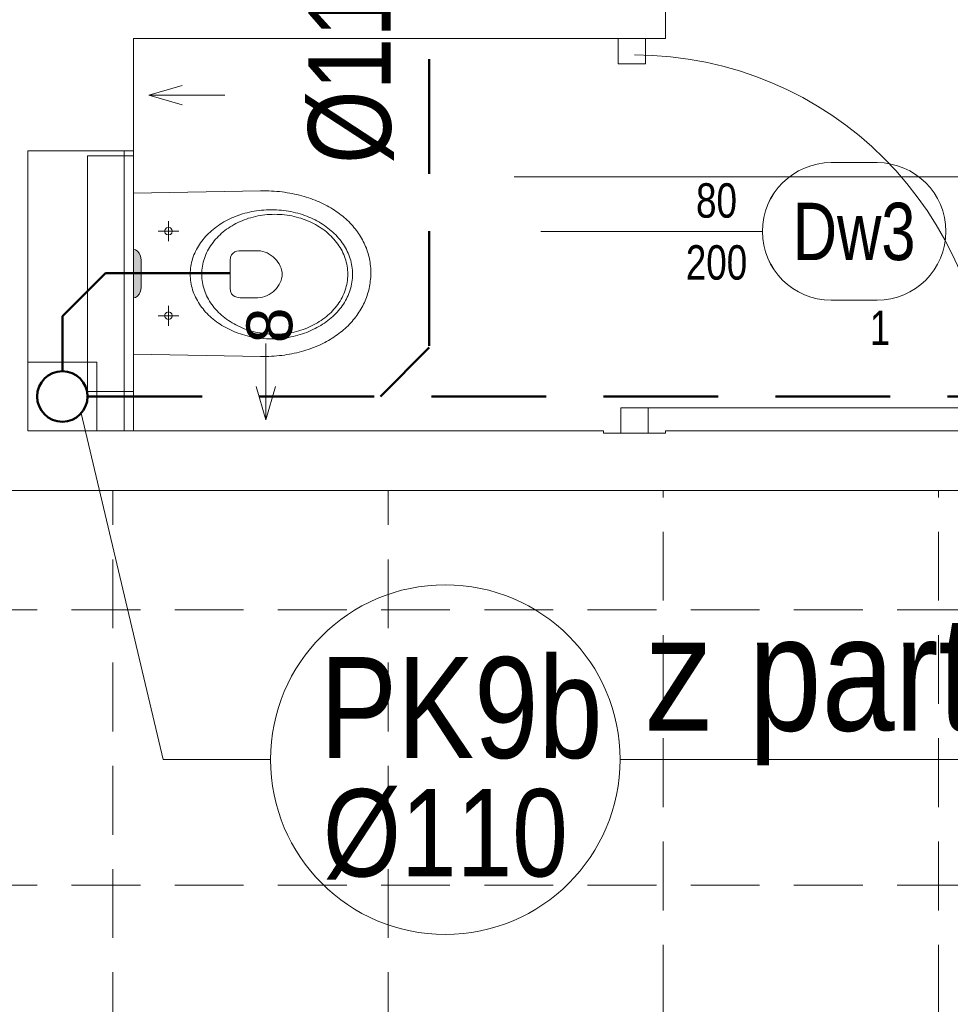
# Model space of a CAD drawing. Header units: millimetres. Extents: x -96593 to 66336, y -23969 to 7139.
# Tile 196 of 256: x -75103 to -74900, y -10626 to -10412. Entities that reach past the tile are written whole.
import ezdxf
from ezdxf.enums import TextEntityAlignment as Align

# ---------------------------------------------------------------- set-up
doc = ezdxf.new("R2010")
doc.units = ezdxf.units.MM
doc.linetypes.add('DASHED', pattern=[0.75, 0.5, -0.25])
doc.linetypes.add('DASHEDX2', pattern=[1.5, 1, -0.5])
for name, color, linetype, lineweight in [('BA_drz', 7, 'Continuous', 18), ('BA_KS_ist.', 34, 'Continuous', 50), ('BA_met', 7, 'Continuous', 18), ('BA_sym', 7, 'Continuous', 18), ('BA_txc', 1, 'Continuous', 18), ('MM_KS_OPISY', 7, 'Continuous', 9), ('mm_went_opis', 7, 'Continuous', 15), ('PG_PRZERYWANE_ŚREDNIE', 1, 'DASHEDX2', 18), ('PG_WENTYLACJA', 1, 'Continuous', 18), ('PG_WIDOKOWE_CIENKIE', 1, 'Continuous', 18), ('PG_WYPOSAŻENIE', 1, 'Continuous', 18), ('PG_ŚCIANY_DZIAŁOWE', 3, 'Continuous', 18)]:
    doc.layers.add(name, color=color, linetype=linetype, lineweight=lineweight)
doc.layers.add('BA_pom', color=6, linetype='Continuous', lineweight=18, plot=False)
doc.styles.add('BIKTS', font='bikromsw.shx', dxfattribs={"width": 0.85})
doc.styles.get("Standard").update_dxf_attribs({"font": 'arial.ttf'})

# ---------------------------------------------------------------- blocks, each defined once
blk = doc.blocks.new('dr1h901')
at = {"color": 0}
blk.add_line((-0.5, 0), (-0.5, 1), dxfattribs=at)
blk.add_line((0, 0.3622), (0, -0.2655))
blk.add_arc((-0.5, 0), 1, 0, 90, dxfattribs=at)
blk = doc.blocks.new('jamb')
blk.add_lwpolyline([(-0.5, -0.5), (-0.5, 0.5), (0.5, 0.5), (0.5, -0.5)], close=True)
blk = doc.blocks.new('symdrz')
blk.add_lwpolyline([(-10, -30, -1), (-10, 30), (10, 30, -1), (10, -30)], format="xyb", close=True)
at = {"style": 'BIKTS', "width": 0.8}
blk.add_attdef('SZERDRZ', text='', height=25, dxfattribs=at).set_placement((77.15, 8.8), align=Align.CENTER)
blk.add_attdef('SYMDRZ', text='', height=25, dxfattribs=at).set_placement((0, 0), align=Align.MIDDLE)
blk.add_attdef('WYSDRZ', text='', height=25, dxfattribs=at).set_placement((77.15, -9.49), align=Align.TOP_CENTER)
blk = doc.blocks.new('A$Cd28b784c')
at = {"lineweight": 18, "transparency": 33554559}
h = blk.add_hatch(color=256, dxfattribs=at)
h.dxf.hatch_style = 1
h.paths.add_polyline_path([(18.54, 22.22), (18.43, 23), (18.14, 23.62), (17.75, 24.08), (17.31, 24.36), (16.9, 24.47), (16.9, 13.87), (17.31, 13.97), (17.75, 14.26), (18.14, 14.72), (18.43, 15.34), (18.54, 16.11)])
at = {"lineweight": 18}
for p, q in [((16.9, 44.83), (6.9, 44.83)), ((6.9, -6.49), (6.9, 44.83)), ((16.9, -6.49), (16.9, 44.83)), ((16.9, -6.49), (6.9, -6.49))]:
    blk.add_line(p, q, dxfattribs=at)
at = {"lineweight": 13}
for p, q in [((44.61, 37.25), (16.9, 36.7)), ((45.21, 37.25), (44.61, 37.25)), ((45.82, 37.23), (45.21, 37.25)), ((46.41, 37.21), (45.82, 37.23)), ((47, 37.18), (46.41, 37.21)), ((47.58, 37.15), (47, 37.18)), ((48.16, 37.1), (47.58, 37.15)), ((48.73, 37.04), (48.16, 37.1)), ((49.3, 36.97), (48.73, 37.04)), ((49.85, 36.9), (49.3, 36.97)), ((50.4, 36.82), (49.85, 36.9)), ((50.95, 36.72), (50.4, 36.82)), ((51.49, 36.62), (50.95, 36.72)), ((52.02, 36.51), (51.49, 36.62)), ((52.54, 36.4), (52.02, 36.51)), ((53.06, 36.27), (52.54, 36.4)), ((53.57, 36.14), (53.06, 36.27)), ((54.07, 36), (53.57, 36.14)), ((54.57, 35.85), (54.07, 36)), ((55.05, 35.69), (54.57, 35.85)), ((55.53, 35.53), (55.05, 35.69)), ((56.01, 35.36), (55.53, 35.53)), ((56.47, 35.18), (56.01, 35.36)), ((56.93, 34.99), (56.47, 35.18)), ((57.38, 34.8), (56.93, 34.99)), ((57.83, 34.6), (57.38, 34.8)), ((58.26, 34.39), (57.83, 34.6)), ((58.69, 34.17), (58.26, 34.39)), ((40.2, 32.03), (40.69, 32.19)), ((40.69, 32.19), (41.18, 32.33)), ((41.18, 32.33), (41.68, 32.46)), ((41.68, 32.46), (42.18, 32.58)), ((42.18, 32.58), (42.69, 32.69)), ((42.69, 32.69), (43.21, 32.78)), ((43.21, 32.78), (43.73, 32.87)), ((43.73, 32.87), (44.26, 32.94)), ((44.26, 32.94), (44.79, 33)), ((44.79, 33), (45.32, 33.04)), ((45.32, 33.04), (45.87, 33.08)), ((45.87, 33.08), (46.41, 33.1)), ((46.41, 33.1), (46.96, 33.1)), ((46.96, 33.1), (47.51, 33.1)), ((47.51, 33.1), (48.06, 33.08)), ((48.06, 33.08), (48.6, 33.04)), ((48.6, 33.04), (49.13, 33)), ((49.13, 33), (49.67, 32.94)), ((49.67, 32.94), (50.19, 32.87)), ((50.19, 32.87), (50.71, 32.78)), ((50.71, 32.78), (51.23, 32.69)), ((51.23, 32.69), (51.74, 32.58)), ((51.74, 32.58), (52.24, 32.46)), ((52.24, 32.46), (52.74, 32.33)), ((52.74, 32.33), (53.23, 32.19)), ((53.23, 32.19), (53.72, 32.03)), ((59.11, 33.95), (58.69, 34.17)), ((59.52, 33.72), (59.11, 33.95)), ((59.92, 33.49), (59.52, 33.72)), ((60.32, 33.25), (59.92, 33.49)), ((60.71, 33), (60.32, 33.25)), ((61.09, 32.75), (60.71, 33)), ((61.46, 32.49), (61.09, 32.75)), ((61.82, 32.22), (61.46, 32.49)), ((62.17, 31.95), (61.82, 32.22)), ((24.51, 30.6), (24.51, 26.24)), ((35.79, 29.93), (36.19, 30.19)), ((36.19, 30.19), (36.6, 30.43)), ((36.6, 30.43), (37.03, 30.67)), ((37.03, 30.67), (37.46, 30.89)), ((37.46, 30.89), (37.89, 31.11)), ((37.89, 31.11), (38.34, 31.31)), ((38.34, 31.31), (38.79, 31.51)), ((38.79, 31.51), (39.26, 31.7)), ((38.81, 29.86), (39.24, 30.09)), ((39.24, 30.09), (39.68, 30.31)), ((39.26, 31.7), (39.73, 31.87)), ((39.68, 30.31), (40.12, 30.52)), ((39.73, 31.87), (40.2, 32.03)), ((40.12, 30.52), (40.58, 30.71)), ((40.58, 30.71), (41.04, 30.9)), ((41.04, 30.9), (41.51, 31.07)), ((41.51, 31.07), (41.99, 31.23)), ((41.99, 31.23), (42.48, 31.37)), ((42.48, 31.37), (42.97, 31.51)), ((42.97, 31.51), (43.48, 31.63)), ((43.48, 31.63), (43.98, 31.74)), ((43.98, 31.74), (44.5, 31.83)), ((44.5, 31.83), (45.02, 31.91)), ((45.02, 31.91), (45.54, 31.98)), ((45.54, 31.98), (46.07, 32.03)), ((46.07, 32.03), (46.61, 32.07)), ((46.61, 32.07), (47.15, 32.09)), ((47.15, 32.09), (47.7, 32.1)), ((47.7, 32.1), (47.7, 32.09)), ((47.7, 32.1), (48.24, 32.09)), ((48.24, 32.09), (48.79, 32.07)), ((48.79, 32.07), (49.32, 32.03)), ((49.32, 32.03), (49.85, 31.98)), ((49.85, 31.98), (50.38, 31.91)), ((50.38, 31.91), (50.9, 31.83)), ((50.9, 31.83), (51.41, 31.74)), ((51.41, 31.74), (51.92, 31.63)), ((51.92, 31.63), (52.42, 31.51)), ((52.42, 31.51), (52.92, 31.37)), ((52.92, 31.37), (53.4, 31.23)), ((53.4, 31.23), (53.88, 31.07)), ((53.72, 32.03), (54.19, 31.87)), ((53.88, 31.07), (54.36, 30.9)), ((54.19, 31.87), (54.66, 31.7)), ((54.36, 30.9), (54.82, 30.71)), ((54.66, 31.7), (55.13, 31.51)), ((54.82, 30.71), (55.27, 30.52)), ((55.13, 31.51), (55.58, 31.31)), ((55.27, 30.52), (55.72, 30.31)), ((55.58, 31.31), (56.03, 31.11)), ((55.72, 30.31), (56.16, 30.09)), ((56.03, 31.11), (56.47, 30.89)), ((56.16, 30.09), (56.59, 29.86)), ((56.47, 30.89), (56.9, 30.67)), ((56.9, 30.67), (57.32, 30.43)), ((57.32, 30.43), (57.73, 30.19)), ((57.73, 30.19), (58.13, 29.93)), ((62.52, 31.68), (62.17, 31.95)), ((62.85, 31.39), (62.52, 31.68)), ((63.18, 31.11), (62.85, 31.39)), ((63.5, 30.81), (63.18, 31.11)), ((63.81, 30.51), (63.5, 30.81)), ((64.11, 30.21), (63.81, 30.51)), ((64.4, 29.9), (64.11, 30.21)), ((26.77, 28.42), (22.26, 28.42)), ((23.81, 28.83), (23.69, 28.42)), ((23.69, 28.42), (23.81, 28.01)), ((24.1, 29.13), (23.81, 28.83)), ((23.81, 28.01), (24.1, 27.71)), ((24.51, 29.24), (24.1, 29.13)), ((24.93, 29.13), (24.51, 29.24)), ((25.22, 28.83), (24.93, 29.13)), ((24.93, 27.71), (25.22, 28.01)), ((25.33, 28.42), (25.22, 28.83)), ((25.22, 28.01), (25.33, 28.42)), ((32.93, 27.6), (33.25, 27.92)), ((33.25, 27.92), (33.58, 28.23)), ((33.58, 28.23), (33.93, 28.53)), ((33.93, 28.53), (34.28, 28.83)), ((34.28, 28.83), (34.64, 29.12)), ((34.64, 29.12), (35.01, 29.4)), ((35.01, 29.4), (35.4, 29.67)), ((35.4, 29.67), (35.79, 29.93)), ((35.76, 27.66), (36.1, 27.96)), ((36.1, 27.96), (36.45, 28.27)), ((36.45, 28.27), (36.82, 28.56)), ((36.82, 28.56), (37.2, 28.84)), ((37.2, 28.84), (37.58, 29.11)), ((37.58, 29.11), (37.98, 29.37)), ((37.98, 29.37), (38.39, 29.62)), ((38.39, 29.62), (38.81, 29.86)), ((56.59, 29.86), (57, 29.62)), ((57, 29.62), (57.41, 29.37)), ((57.41, 29.37), (57.81, 29.11)), ((57.81, 29.11), (58.2, 28.84)), ((58.13, 29.93), (58.52, 29.67)), ((58.2, 28.84), (58.58, 28.56)), ((58.52, 29.67), (58.91, 29.4)), ((58.58, 28.56), (58.94, 28.27)), ((58.91, 29.4), (59.28, 29.12)), ((58.94, 28.27), (59.3, 27.96)), ((59.28, 29.12), (59.64, 28.83)), ((59.3, 27.96), (59.64, 27.66)), ((59.64, 28.83), (59.99, 28.53)), ((59.99, 28.53), (60.34, 28.23)), ((60.34, 28.23), (60.67, 27.92)), ((60.67, 27.92), (60.99, 27.6)), ((64.69, 29.58), (64.4, 29.9)), ((64.96, 29.26), (64.69, 29.58)), ((65.23, 28.94), (64.96, 29.26)), ((65.48, 28.61), (65.23, 28.94)), ((65.73, 28.28), (65.48, 28.61)), ((65.96, 27.94), (65.73, 28.28)), ((66.19, 27.6), (65.96, 27.94)), ((24.1, 27.71), (24.51, 27.6)), ((24.51, 27.6), (24.93, 27.71)), ((31.27, 25.53), (31.52, 25.89)), ((31.52, 25.89), (31.78, 26.25)), ((31.78, 26.25), (32.05, 26.59)), ((32.05, 26.59), (32.33, 26.93)), ((32.33, 26.93), (32.63, 27.27)), ((32.63, 27.27), (32.93, 27.6)), ((33.96, 25.62), (34.23, 25.98)), ((34.23, 25.98), (34.51, 26.33)), ((34.51, 26.33), (34.8, 26.67)), ((34.8, 26.67), (35.11, 27.01)), ((35.11, 27.01), (35.42, 27.34)), ((35.42, 27.34), (35.76, 27.66)), ((59.64, 27.66), (59.97, 27.34)), ((59.97, 27.34), (60.29, 27.01)), ((60.29, 27.01), (60.6, 26.67)), ((60.6, 26.67), (60.89, 26.33)), ((60.89, 26.33), (61.17, 25.98)), ((60.99, 27.6), (61.29, 27.27)), ((61.17, 25.98), (61.44, 25.62)), ((61.29, 27.27), (61.59, 26.93)), ((61.59, 26.93), (61.87, 26.59)), ((61.87, 26.59), (62.15, 26.25)), ((62.15, 26.25), (62.4, 25.89)), ((62.4, 25.89), (62.65, 25.53)), ((66.41, 27.25), (66.19, 27.6)), ((66.62, 26.9), (66.41, 27.25)), ((66.82, 26.54), (66.62, 26.9)), ((67, 26.19), (66.82, 26.54)), ((67.18, 25.82), (67, 26.19)), ((67.35, 25.46), (67.18, 25.82)), ((17.31, 24.36), (16.9, 24.47)), ((17.75, 24.08), (17.31, 24.36)), ((18.14, 23.62), (17.75, 24.08)), ((18.43, 23), (18.14, 23.62)), ((30.07, 23.24), (30.24, 23.63)), ((30.24, 23.63), (30.42, 24.02)), ((30.42, 24.02), (30.61, 24.41)), ((30.61, 24.41), (30.82, 24.79)), ((30.82, 24.79), (31.04, 25.16)), ((31.04, 25.16), (31.27, 25.53)), ((32.66, 23.32), (32.84, 23.72)), ((32.84, 23.72), (33.04, 24.11)), ((33.04, 24.11), (33.25, 24.5)), ((33.25, 24.5), (33.47, 24.88)), ((33.47, 24.88), (33.71, 25.25)), ((33.71, 25.25), (33.96, 25.62)), ((38.28, 23.27), (38.61, 23.65)), ((38.61, 23.65), (39, 23.9)), ((39, 23.9), (39.42, 24.05)), ((39.42, 24.05), (39.83, 24.12)), ((39.83, 24.12), (40.19, 24.14)), ((40.19, 24.14), (44.04, 24.15)), ((44.04, 24.15), (44.56, 24.12)), ((44.56, 24.12), (45.07, 24.03)), ((45.07, 24.03), (45.57, 23.88)), ((45.57, 23.88), (46.05, 23.68)), ((46.05, 23.68), (46.51, 23.44)), ((61.44, 25.62), (61.69, 25.25)), ((61.69, 25.25), (61.93, 24.88)), ((61.93, 24.88), (62.15, 24.5)), ((62.15, 24.5), (62.36, 24.11)), ((62.36, 24.11), (62.55, 23.72)), ((62.55, 23.72), (62.73, 23.32)), ((62.65, 25.53), (62.88, 25.16)), ((62.88, 25.16), (63.1, 24.79)), ((63.1, 24.79), (63.31, 24.41)), ((63.31, 24.41), (63.5, 24.02)), ((63.5, 24.02), (63.68, 23.63)), ((63.68, 23.63), (63.85, 23.24)), ((67.51, 25.09), (67.35, 25.46)), ((67.66, 24.71), (67.51, 25.09)), ((67.8, 24.34), (67.66, 24.71)), ((67.93, 23.96), (67.8, 24.34)), ((68.04, 23.57), (67.93, 23.96)), ((18.54, 22.22), (18.43, 23)), ((18.54, 16.11), (18.54, 22.22)), ((29.47, 21.19), (29.56, 21.61)), ((29.56, 21.61), (29.67, 22.02)), ((29.67, 22.02), (29.79, 22.43)), ((29.79, 22.43), (29.92, 22.84)), ((29.92, 22.84), (30.07, 23.24)), ((32.01, 21.24), (32.11, 21.66)), ((32.11, 21.66), (32.22, 22.09)), ((32.22, 22.09), (32.35, 22.5)), ((32.35, 22.5), (32.5, 22.91)), ((32.5, 22.91), (32.66, 23.32)), ((37.97, 22.03), (38.05, 22.73)), ((37.97, 19.27), (37.97, 22.03)), ((38.05, 22.73), (38.28, 23.27)), ((46.51, 23.44), (46.94, 23.16)), ((46.94, 23.16), (47.35, 22.84)), ((47.35, 22.84), (47.73, 22.48)), ((47.73, 22.48), (48.08, 22.1)), ((48.08, 22.1), (48.38, 21.7)), ((48.38, 21.7), (48.65, 21.28)), ((62.73, 23.32), (62.9, 22.91)), ((62.9, 22.91), (63.04, 22.5)), ((63.04, 22.5), (63.18, 22.09)), ((63.18, 22.09), (63.29, 21.66)), ((63.29, 21.66), (63.39, 21.24)), ((63.85, 23.24), (64, 22.84)), ((64, 22.84), (64.13, 22.43)), ((64.13, 22.43), (64.25, 22.02)), ((64.25, 22.02), (64.36, 21.61)), ((64.36, 21.61), (64.45, 21.19)), ((68.15, 23.19), (68.04, 23.57)), ((68.25, 22.8), (68.15, 23.19)), ((68.33, 22.4), (68.25, 22.8)), ((68.41, 22.01), (68.33, 22.4)), ((68.48, 21.61), (68.41, 22.01)), ((68.53, 21.21), (68.48, 21.61)), ((29.27, 19.48), (29.3, 19.91)), ((29.27, 19.04), (29.27, 19.48)), ((29.3, 19.91), (29.34, 20.34)), ((29.34, 20.34), (29.4, 20.77)), ((29.4, 20.77), (29.47, 21.19)), ((31.78, 19.04), (31.79, 19.49)), ((31.79, 19.49), (31.82, 19.93)), ((31.82, 19.93), (31.86, 20.37)), ((31.86, 20.37), (31.93, 20.81)), ((31.93, 20.81), (32.01, 21.24)), ((48.65, 21.28), (48.88, 20.84)), ((48.88, 20.84), (49.06, 20.4)), ((49.06, 20.4), (49.2, 19.94)), ((49.2, 19.94), (49.28, 19.49)), ((49.28, 19.49), (49.31, 19.04)), ((63.39, 21.24), (63.47, 20.81)), ((63.47, 20.81), (63.53, 20.37)), ((63.53, 20.37), (63.58, 19.93)), ((63.58, 19.93), (63.6, 19.49)), ((63.6, 19.49), (63.61, 19.04)), ((64.45, 21.19), (64.52, 20.77)), ((64.52, 20.77), (64.58, 20.34)), ((64.58, 20.34), (64.62, 19.91)), ((64.62, 19.91), (64.65, 19.48)), ((64.65, 19.48), (64.66, 19.04)), ((68.57, 20.81), (68.53, 21.21)), ((68.61, 20.4), (68.57, 20.81)), ((68.63, 19.99), (68.61, 20.4)), ((68.64, 19.58), (68.63, 19.99)), ((68.64, 19.17), (68.64, 19.58)), ((29.27, 18.6), (29.27, 19.04)), ((29.3, 18.17), (29.27, 18.6)), ((29.34, 17.74), (29.3, 18.17)), ((29.4, 17.31), (29.34, 17.74)), ((29.47, 16.89), (29.4, 17.31)), ((31.79, 18.59), (31.78, 19.04)), ((31.78, 19.04), (31.78, 19.03)), ((31.82, 18.15), (31.79, 18.59)), ((31.86, 17.71), (31.82, 18.15)), ((31.93, 17.27), (31.86, 17.71)), ((32.01, 16.84), (31.93, 17.27)), ((37.97, 16.04), (37.97, 19.27)), ((48.88, 17.24), (48.65, 16.8)), ((49.06, 17.69), (48.88, 17.24)), ((49.2, 18.14), (49.06, 17.69)), ((49.28, 18.59), (49.2, 18.14)), ((49.31, 19.04), (49.28, 18.59)), ((63.47, 17.27), (63.39, 16.84)), ((63.53, 17.71), (63.47, 17.27)), ((63.58, 18.15), (63.53, 17.71)), ((63.6, 18.59), (63.58, 18.15)), ((63.61, 19.04), (63.6, 18.59)), ((63.61, 19.04), (63.61, 19.03)), ((64.52, 17.31), (64.45, 16.89)), ((64.58, 17.74), (64.52, 17.31)), ((64.62, 18.17), (64.58, 17.74)), ((64.65, 18.6), (64.62, 18.17)), ((64.66, 19.04), (64.65, 18.6)), ((64.66, 19.04), (64.66, 19.03)), ((68.48, 17.14), (68.53, 17.54)), ((68.53, 17.54), (68.58, 17.94)), ((68.58, 17.94), (68.61, 18.35)), ((68.61, 18.35), (68.63, 18.76)), ((68.63, 18.76), (68.64, 19.17)), ((18.43, 15.34), (18.14, 14.72)), ((18.54, 16.11), (18.43, 15.34)), ((29.56, 16.47), (29.47, 16.89)), ((29.67, 16.06), (29.56, 16.47)), ((29.79, 15.65), (29.67, 16.06)), ((29.92, 15.24), (29.79, 15.65)), ((30.07, 14.84), (29.92, 15.24)), ((32.11, 16.41), (32.01, 16.84)), ((32.22, 15.99), (32.11, 16.41)), ((32.35, 15.57), (32.22, 15.99)), ((32.5, 15.16), (32.35, 15.57)), ((32.66, 14.76), (32.5, 15.16)), ((38.05, 15.34), (37.97, 16.04)), ((37.97, 16.04), (37.97, 16.04)), ((38.28, 14.8), (38.05, 15.34)), ((47.34, 15.24), (46.93, 14.92)), ((47.72, 15.59), (47.34, 15.24)), ((48.07, 15.97), (47.72, 15.59)), ((48.38, 16.38), (48.07, 15.97)), ((48.65, 16.8), (48.38, 16.38)), ((62.9, 15.16), (62.73, 14.76)), ((63.04, 15.57), (62.9, 15.16)), ((63.18, 15.99), (63.04, 15.57)), ((63.29, 16.41), (63.18, 15.99)), ((63.39, 16.84), (63.29, 16.41)), ((64, 15.24), (63.85, 14.84)), ((64.13, 15.65), (64, 15.24)), ((64.25, 16.06), (64.13, 15.65)), ((64.36, 16.47), (64.25, 16.06)), ((64.45, 16.89), (64.36, 16.47)), ((67.95, 14.77), (68.06, 15.16)), ((68.06, 15.16), (68.17, 15.55)), ((68.17, 15.55), (68.26, 15.94)), ((68.26, 15.94), (68.34, 16.34)), ((68.34, 16.34), (68.42, 16.73)), ((68.42, 16.73), (68.48, 17.14)), ((17.31, 13.97), (16.9, 13.87)), ((17.75, 14.26), (17.31, 13.97)), ((18.14, 14.72), (17.75, 14.26)), ((30.24, 14.44), (30.07, 14.84)), ((30.42, 14.05), (30.24, 14.44)), ((30.61, 13.67), (30.42, 14.05)), ((30.82, 13.29), (30.61, 13.67)), ((31.04, 12.92), (30.82, 13.29)), ((31.27, 12.55), (31.04, 12.92)), ((32.84, 14.36), (32.66, 14.76)), ((33.04, 13.96), (32.84, 14.36)), ((33.25, 13.58), (33.04, 13.96)), ((33.47, 13.2), (33.25, 13.58)), ((33.71, 12.82), (33.47, 13.2)), ((38.61, 14.42), (38.28, 14.8)), ((39, 14.17), (38.61, 14.42)), ((39.41, 14.02), (39, 14.17)), ((39.82, 13.95), (39.41, 14.02)), ((40.17, 13.93), (39.82, 13.95)), ((44.01, 13.93), (40.17, 13.93)), ((44.54, 13.96), (44.01, 13.93)), ((45.05, 14.05), (44.54, 13.96)), ((45.55, 14.2), (45.05, 14.05)), ((46.04, 14.39), (45.55, 14.2)), ((46.5, 14.64), (46.04, 14.39)), ((46.93, 14.92), (46.5, 14.64)), ((61.93, 13.2), (61.69, 12.82)), ((62.15, 13.58), (61.93, 13.2)), ((62.36, 13.96), (62.15, 13.58)), ((62.55, 14.36), (62.36, 13.96)), ((62.73, 14.76), (62.55, 14.36)), ((62.88, 12.92), (62.65, 12.55)), ((63.1, 13.29), (62.88, 12.92)), ((63.31, 13.67), (63.1, 13.29)), ((63.5, 14.05), (63.31, 13.67)), ((63.68, 14.44), (63.5, 14.05)), ((63.85, 14.84), (63.68, 14.44)), ((67.06, 12.52), (67.23, 12.89)), ((67.23, 12.89), (67.39, 13.26)), ((67.39, 13.26), (67.55, 13.63)), ((67.55, 13.63), (67.69, 14.01)), ((67.69, 14.01), (67.82, 14.39)), ((67.82, 14.39), (67.95, 14.77)), ((24.51, 10.83), (24.1, 10.72)), ((24.51, 12.19), (24.51, 7.83)), ((24.93, 10.72), (24.51, 10.83)), ((31.52, 12.19), (31.27, 12.55)), ((31.78, 11.83), (31.52, 12.19)), ((32.05, 11.48), (31.78, 11.83)), ((32.33, 11.14), (32.05, 11.48)), ((32.63, 10.81), (32.33, 11.14)), ((32.93, 10.48), (32.63, 10.81)), ((33.96, 12.46), (33.71, 12.82)), ((34.23, 12.1), (33.96, 12.46)), ((34.51, 11.75), (34.23, 12.1)), ((34.8, 11.4), (34.51, 11.75)), ((35.11, 11.07), (34.8, 11.4)), ((35.42, 10.74), (35.11, 11.07)), ((35.76, 10.42), (35.42, 10.74)), ((59.97, 10.74), (59.64, 10.42)), ((60.29, 11.07), (59.97, 10.74)), ((60.6, 11.4), (60.29, 11.07)), ((60.89, 11.75), (60.6, 11.4)), ((61.17, 12.1), (60.89, 11.75)), ((61.29, 10.81), (60.99, 10.48)), ((61.44, 12.46), (61.17, 12.1)), ((61.59, 11.14), (61.29, 10.81)), ((61.69, 12.82), (61.44, 12.46)), ((61.87, 11.48), (61.59, 11.14)), ((62.15, 11.83), (61.87, 11.48)), ((62.4, 12.19), (62.15, 11.83)), ((62.65, 12.55), (62.4, 12.19)), ((65.82, 10.4), (66.05, 10.75)), ((66.05, 10.75), (66.27, 11.09)), ((66.27, 11.09), (66.48, 11.44)), ((66.48, 11.44), (66.68, 11.8)), ((66.68, 11.8), (66.88, 12.16)), ((66.88, 12.16), (67.06, 12.52)), ((26.77, 10.01), (22.26, 10.01)), ((23.81, 10.42), (23.69, 10.01)), ((23.69, 10.01), (23.81, 9.6)), ((24.1, 10.72), (23.81, 10.42)), ((23.81, 9.6), (24.1, 9.3)), ((24.1, 9.3), (24.51, 9.19)), ((24.51, 9.19), (24.93, 9.3)), ((25.22, 10.42), (24.93, 10.72)), ((24.93, 9.3), (25.22, 9.6)), ((25.33, 10.01), (25.22, 10.42)), ((25.22, 9.6), (25.33, 10.01)), ((33.25, 10.16), (32.93, 10.48)), ((33.58, 9.85), (33.25, 10.16)), ((33.93, 9.54), (33.58, 9.85)), ((34.28, 9.25), (33.93, 9.54)), ((34.64, 8.96), (34.28, 9.25)), ((35.01, 8.68), (34.64, 8.96)), ((35.4, 8.41), (35.01, 8.68)), ((36.1, 10.11), (35.76, 10.42)), ((36.45, 9.81), (36.1, 10.11)), ((36.82, 9.52), (36.45, 9.81)), ((37.2, 9.24), (36.82, 9.52)), ((37.58, 8.97), (37.2, 9.24)), ((37.98, 8.71), (37.58, 8.97)), ((38.39, 8.46), (37.98, 8.71)), ((57.41, 8.71), (57, 8.46)), ((57.81, 8.97), (57.41, 8.71)), ((58.2, 9.24), (57.81, 8.97)), ((58.58, 9.52), (58.2, 9.24)), ((58.91, 8.68), (58.52, 8.41)), ((58.94, 9.81), (58.58, 9.52)), ((59.28, 8.96), (58.91, 8.68)), ((59.3, 10.11), (58.94, 9.81)), ((59.64, 9.25), (59.28, 8.96)), ((59.64, 10.42), (59.3, 10.11)), ((59.99, 9.54), (59.64, 9.25)), ((60.34, 9.85), (59.99, 9.54)), ((60.67, 10.16), (60.34, 9.85)), ((60.99, 10.48), (60.67, 10.16)), ((64.26, 8.45), (64.54, 8.76)), ((64.54, 8.76), (64.82, 9.08)), ((64.82, 9.08), (65.08, 9.4)), ((65.08, 9.4), (65.34, 9.73)), ((65.34, 9.73), (65.59, 10.07)), ((65.59, 10.07), (65.82, 10.4)), ((35.79, 8.14), (35.4, 8.41)), ((36.19, 7.89), (35.79, 8.14)), ((36.6, 7.65), (36.19, 7.89)), ((37.03, 7.41), (36.6, 7.65)), ((37.46, 7.19), (37.03, 7.41)), ((37.89, 6.97), (37.46, 7.19)), ((38.34, 6.76), (37.89, 6.97)), ((38.79, 6.57), (38.34, 6.76)), ((38.81, 8.21), (38.39, 8.46)), ((39.26, 6.38), (38.79, 6.57)), ((39.24, 7.99), (38.81, 8.21)), ((39.68, 7.77), (39.24, 7.99)), ((40.12, 7.56), (39.68, 7.77)), ((40.58, 7.36), (40.12, 7.56)), ((41.04, 7.18), (40.58, 7.36)), ((41.51, 7.01), (41.04, 7.18)), ((41.99, 6.85), (41.51, 7.01)), ((42.48, 6.7), (41.99, 6.85)), ((42.97, 6.57), (42.48, 6.7)), ((43.48, 6.45), (42.97, 6.57)), ((43.98, 6.34), (43.48, 6.45)), ((51.92, 6.45), (51.41, 6.34)), ((52.42, 6.57), (51.92, 6.45)), ((52.92, 6.7), (52.42, 6.57)), ((53.4, 6.85), (52.92, 6.7)), ((53.88, 7.01), (53.4, 6.85)), ((54.36, 7.18), (53.88, 7.01)), ((54.82, 7.36), (54.36, 7.18)), ((55.13, 6.57), (54.66, 6.38)), ((55.27, 7.56), (54.82, 7.36)), ((55.58, 6.76), (55.13, 6.57)), ((55.72, 7.77), (55.27, 7.56)), ((56.03, 6.97), (55.58, 6.76)), ((56.16, 7.99), (55.72, 7.77)), ((56.47, 7.19), (56.03, 6.97)), ((56.59, 8.21), (56.16, 7.99)), ((56.9, 7.41), (56.47, 7.19)), ((57, 8.46), (56.59, 8.21)), ((57.32, 7.65), (56.9, 7.41)), ((57.73, 7.89), (57.32, 7.65)), ((58.13, 8.14), (57.73, 7.89)), ((58.52, 8.41), (58.13, 8.14)), ((62.04, 6.39), (62.38, 6.67)), ((62.38, 6.67), (62.71, 6.95)), ((62.71, 6.95), (63.04, 7.24)), ((63.04, 7.24), (63.36, 7.53)), ((63.36, 7.53), (63.67, 7.83)), ((63.67, 7.83), (63.97, 8.14)), ((63.97, 8.14), (64.26, 8.45)), ((39.73, 6.21), (39.26, 6.38)), ((40.2, 6.04), (39.73, 6.21)), ((40.69, 5.89), (40.2, 6.04)), ((41.18, 5.75), (40.69, 5.89)), ((41.68, 5.62), (41.18, 5.75)), ((42.18, 5.5), (41.68, 5.62)), ((42.69, 5.39), (42.18, 5.5)), ((43.21, 5.29), (42.69, 5.39)), ((43.73, 5.21), (43.21, 5.29)), ((44.26, 5.14), (43.73, 5.21)), ((44.5, 6.25), (43.98, 6.34)), ((44.79, 5.08), (44.26, 5.14)), ((45.02, 6.17), (44.5, 6.25)), ((45.32, 5.03), (44.79, 5.08)), ((45.54, 6.1), (45.02, 6.17)), ((45.87, 5), (45.32, 5.03)), ((46.07, 6.05), (45.54, 6.1)), ((46.41, 4.98), (45.87, 5)), ((46.61, 6.01), (46.07, 6.05)), ((46.96, 4.98), (46.41, 4.98)), ((47.15, 5.99), (46.61, 6.01)), ((47.51, 4.98), (46.96, 4.98)), ((46.96, 4.98), (46.96, 4.97)), ((47.7, 5.98), (47.15, 5.99)), ((48.06, 5), (47.51, 4.98)), ((48.24, 5.99), (47.7, 5.98)), ((47.7, 5.98), (47.7, 5.97)), ((48.6, 5.03), (48.06, 5)), ((48.79, 6.01), (48.24, 5.99)), ((49.13, 5.08), (48.6, 5.03)), ((49.32, 6.05), (48.79, 6.01)), ((49.67, 5.14), (49.13, 5.08)), ((49.85, 6.1), (49.32, 6.05)), ((50.19, 5.21), (49.67, 5.14)), ((50.38, 6.17), (49.85, 6.1)), ((50.71, 5.29), (50.19, 5.21)), ((50.9, 6.25), (50.38, 6.17)), ((51.23, 5.39), (50.71, 5.29)), ((51.41, 6.34), (50.9, 6.25)), ((51.74, 5.5), (51.23, 5.39)), ((52.24, 5.62), (51.74, 5.5)), ((52.74, 5.75), (52.24, 5.62)), ((53.23, 5.89), (52.74, 5.75)), ((53.72, 6.04), (53.23, 5.89)), ((54.19, 6.21), (53.72, 6.04)), ((54.66, 6.38), (54.19, 6.21)), ((58.58, 4.17), (58.99, 4.39)), ((58.99, 4.39), (59.4, 4.62)), ((59.4, 4.62), (59.8, 4.85)), ((59.8, 4.85), (60.2, 5.09)), ((60.2, 5.09), (60.58, 5.34)), ((60.58, 5.34), (60.96, 5.59)), ((60.96, 5.59), (61.32, 5.85)), ((61.32, 5.85), (61.68, 6.12)), ((61.68, 6.12), (62.04, 6.39)), ((52.99, 2.07), (53.5, 2.2)), ((53.5, 2.2), (54, 2.35)), ((54, 2.35), (54.49, 2.49)), ((54.49, 2.49), (54.97, 2.65)), ((54.97, 2.65), (55.45, 2.81)), ((55.45, 2.81), (55.92, 2.99)), ((55.92, 2.99), (56.38, 3.17)), ((56.38, 3.17), (56.84, 3.35)), ((56.84, 3.35), (57.28, 3.55)), ((57.28, 3.55), (57.72, 3.75)), ((57.72, 3.75), (58.15, 3.95)), ((58.15, 3.95), (58.58, 4.17)), ((16.89, 1.65), (44.61, 1.1)), ((44.61, 1.1), (45.21, 1.1)), ((45.21, 1.1), (45.81, 1.11)), ((45.81, 1.11), (46.4, 1.13)), ((46.4, 1.13), (46.99, 1.16)), ((46.99, 1.16), (47.56, 1.2)), ((47.56, 1.2), (48.14, 1.25)), ((48.14, 1.25), (48.7, 1.3)), ((48.7, 1.3), (49.26, 1.37)), ((49.26, 1.37), (49.82, 1.44)), ((49.82, 1.44), (50.36, 1.53)), ((50.36, 1.53), (50.9, 1.62)), ((50.9, 1.62), (51.44, 1.72)), ((51.44, 1.72), (51.96, 1.83)), ((51.96, 1.83), (52.48, 1.95)), ((52.48, 1.95), (52.99, 2.07))]:
    blk.add_line(p, q, dxfattribs=at)
blk = doc.blocks.new('SUFITY_1_P')
at = {"layer": 'PG_PRZERYWANE_ŚREDNIE', "color": 251, "lineweight": 15, "ltscale": 15, "true_color": 0x636466}
for points in [[(9748.63, -488.99), (10934.63, -488.99), (10934.63, -641.49), (11086.13, -641.49), (11086.13, -830.99), (11539.63, -830.99), (11539.63, -1195.49), (11102.13, -1195.49), (11102.13, -1142.99), (9734.63, -1142.99), (9734.63, -841.49), (9864.63, -841.49), (9864.63, -802.49), (9775.63, -802.49), (9775.63, -790.99), (9734.63, -790.99), (9734.63, -514.99), (9748.63, -514.99), (9748.63, -488.99)], [(10366.13, -788.99), (10366.13, -488.99)], [(10426.13, -788.99), (10426.13, -488.99)], [(10486.13, -1142.99), (10486.13, -488.99)], [(10546.13, -1142.99), (10546.13, -488.99)], [(10934.63, -514.99), (9734.63, -514.99)], [(10934.63, -574.99), (9734.63, -574.99)]]:
    blk.add_lwpolyline(points, dxfattribs=at)
blk = doc.blocks.new('A$C5DA075D8')
at = {"layer": 'BA_met', "color": 252}
blk.add_lwpolyline([(1647.84, 1783.1), (1868.51, 1783.1)], dxfattribs=at)
at = {"layer": 'PG_WENTYLACJA', "color": 252}
for p, q in [((1568.21, 1800.93), (1575.46, 1803.02)), ((1584.79, 1800.93), (1568.21, 1800.93)), ((1568.21, 1800.93), (1575.46, 1798.84)), ((1593.69, 1746.77), (1593.69, 1730.18)), ((1593.69, 1730.18), (1591.6, 1737.43)), ((1593.69, 1730.18), (1595.78, 1737.43))]:
    blk.add_line(p, q, dxfattribs=at)
at = {"layer": 'PG_WYPOSAŻENIE', "color": 252, "lineweight": 18}
for points in [[(1562.84, 1727.76), (1562.84, 1788.76)], [(1564.84, 1727.76), (1564.84, 1788.76)]]:
    blk.add_lwpolyline(points, dxfattribs=at)
at = {"layer": 'PG_ŚCIANY_DZIAŁOWE', "color": 252}
for points in [[(2016.84, 1969.76), (1680.84, 1969.76), (1680.84, 1813.26), (1564.84, 1813.26), (1564.84, 1788.76), (1541.84, 1788.76), (1541.84, 1727.76), (1667.34, 1727.76), (1667.34, 1727.26), (1680.84, 1727.26), (1680.84, 1727.76), (2016.84, 1727.76)], [(2128.84, 1714.76), (1519.34, 1714.76)]]:
    blk.add_lwpolyline(points, dxfattribs=at)
at = {"layer": 'BA_drz', "color": 252, "rotation": 270}
for name, p, xscale, yscale, zscale in [('jamb', (1673.5, 1810.51), -5.5, 5.999999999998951, 5.5), ('dr1h901', (1674.09, 1771.22), -76.92864062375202, 76.92864062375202, -76.92864062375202), ('jamb', (1674.09, 1730.01), -5.5, 5.999999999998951, 5.5)]:
    blk.add_blockref(name, p, dxfattribs=dict(at, xscale=xscale, yscale=yscale, zscale=zscale))
at = {"layer": 'BA_sym', "color": 252}
ref = blk.add_blockref('symdrz', (1721.96, 1771.22), dxfattribs=dict(at, xscale=0.5000000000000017, yscale=0.5000000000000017, zscale=0.5000000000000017, rotation=4.729105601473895e-06))
ref.add_attrib('Symdrz', 'Dw3', dxfattribs={"height": 12.5, "rotation": 0, "style": 'BIKTS', "width": 0.8}).set_placement((1721.96, 1771.22), align=Align.MIDDLE_CENTER)
ref.add_attrib('Szerdrz', '80', dxfattribs={"layer": 'BA_txc', "height": 7.5, "rotation": 0, "style": 'BIKTS', "width": 0.8}).set_placement((1691.96, 1777.97), align=Align.MIDDLE_CENTER)
ref.add_attrib('Wysdrz', '200', dxfattribs={"layer": 'BA_txc', "height": 7.5, "rotation": 0, "style": 'BIKTS', "width": 0.8}).set_placement((1691.96, 1764.47), align=Align.MIDDLE_CENTER)
ref.add_attrib('Sztuk', '1', (1725.38, 1746.47), dxfattribs={"layer": 'BA_pom', "height": 7.5, "rotation": 0, "style": 'BIKTS', "width": 0.8})
at = {"layer": 'PG_PRZERYWANE_ŚREDNIE', "color": 252}
blk.add_blockref('SUFITY_1_P', (-8805.78, 2203.75), dxfattribs=at)
at = {"layer": 'PG_WIDOKOWE_CIENKIE', "color": 252, "lineweight": 30}
blk.add_blockref('A$Cd28b784c', (1547.95, 1742.85), dxfattribs=at)
at = {"layer": 'PG_WENTYLACJA', "color": 252, "insert": (1589.47, 1746.87), "char_height": 10, "attachment_point": 1, "rotation": 90}
blk.add_mtext_dynamic_manual_height_columns('8', width=650.6795, gutter_width=50, heights=[0], dxfattribs=at)

msp = doc.modelspace()

# ---------------------------------------------------------------- linework, layer by layer
at = {"layer": 'BA_KS_ist.', "linetype": 'DASHED', "ltscale": 50}
for p, q in [((-75014.01, -10270.32), (-75014.01, -10483.16)), ((-75014.01, -10483.16), (-75024.68, -10493.82)), ((-75088.51, -10493.82), (-74848.16, -10493.82))]:
    msp.add_line(p, q, dxfattribs=at)
at = {"layer": 'BA_KS_ist.', "color": 30, "linetype": 'Continuous', "ltscale": 25}
for p, q in [((-75094.01, -10476.35), (-75084.62, -10466.96)), ((-75057.44, -10466.96), (-75084.62, -10466.96)), ((-75094.01, -10488.32), (-75094.01, -10476.35))]:
    msp.add_line(p, q, dxfattribs=at)
at = {"layer": 'BA_KS_ist.', "linetype": 'Continuous', "lineweight": 15, "ltscale": 25}
msp.add_lwpolyline([(-75101.51, -10486.32), (-75086.51, -10486.32), (-75086.51, -10501.32), (-75101.51, -10501.32)], close=True, dxfattribs=at)
at = {"layer": 'BA_KS_ist.', "linetype": 'Continuous', "ltscale": 25}
msp.add_circle((-75094.01, -10493.82), 5.5, dxfattribs=at)
at = {"layer": 'BA_met', "color": 252}
msp.add_lwpolyline([(-74995.52, -10445.98), (-74774.84, -10445.98)], dxfattribs=at)
at = {"layer": 'MM_KS_OPISY'}
for p, q in [((-75072.03, -10572.97), (-75089.91, -10497.48)), ((-75048.63, -10572.97), (-75072.03, -10572.97)), ((-74972.43, -10572.97), (-74851.74, -10572.97))]:
    msp.add_line(p, q, dxfattribs=at)
msp.add_circle((-75010.53, -10572.97), 38.1, dxfattribs=at)

# ---------------------------------------------------------------- block references
at = {"layer": 'BA_drz', "color": 252, "rotation": 270}
for name, p, xscale, yscale, zscale in [('jamb', (-74969.85, -10418.57), -5.5, 5.999999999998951, 5.5), ('dr1h901', (-74969.26, -10457.86), -76.92864062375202, 76.92864062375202, -76.92864062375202), ('jamb', (-74969.26, -10499.07), -5.5, 5.999999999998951, 5.5)]:
    msp.add_blockref(name, p, dxfattribs=dict(at, xscale=xscale, yscale=yscale, zscale=zscale))
at = {"layer": 'BA_sym', "color": 252}
ref = msp.add_blockref('symdrz', (-74921.4, -10457.86), dxfattribs=dict(at, xscale=0.5000000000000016, yscale=0.5000000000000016, zscale=0.5000000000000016, rotation=4.729105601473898e-06))
ref.add_attrib('Symdrz', 'Dw3', dxfattribs={"height": 12.5, "rotation": 0, "style": 'BIKTS', "width": 0.8}).set_placement((-74921.4, -10457.86), align=Align.MIDDLE_CENTER)
ref.add_attrib('Szerdrz', '80', dxfattribs={"layer": 'BA_txc', "height": 7.5, "rotation": 0, "style": 'BIKTS', "width": 0.8}).set_placement((-74951.4, -10451.11), align=Align.MIDDLE_CENTER)
ref.add_attrib('Wysdrz', '200', dxfattribs={"layer": 'BA_txc', "height": 7.5, "rotation": 0, "style": 'BIKTS', "width": 0.8}).set_placement((-74951.4, -10464.61), align=Align.MIDDLE_CENTER)
ref.add_attrib('Sztuk', '1', (-74917.97, -10482.61), dxfattribs={"layer": 'BA_pom', "height": 7.5, "rotation": 0, "style": 'BIKTS', "width": 0.8})
at = {"layer": 'mm_went_opis', "color": 2, "lineweight": 60}
msp.add_blockref('A$C5DA075D8', (-76643.35, -12229.08), dxfattribs=at)

# ---------------------------------------------------------------- texts
at = {"layer": 'MM_KS_OPISY', "insert": (-75040.41, -10443.17), "char_height": 18, "attachment_point": 1, "rotation": 90}
msp.add_mtext_dynamic_manual_height_columns('{\\fArial Narrow|b0|i0|c238|p34;%%C110went.}', width=200.9859, gutter_width=1, heights=[0], dxfattribs=at)
at = {"layer": 'MM_KS_OPISY', "attachment_point": 1}
for s, width, insert, char_height in [('{\\fArial Narrow|b0|i0|c238|p34;z parteru}', 200.9859, (-74966.69, -10541.65), 25), ('{\\fArial Narrow|b0|i0|c238|p34;PK9b}', 25.4, (-75037.85, -10550.62), 22), ('{\\fArial Narrow|b0|i0|c238|p34;%%C110}', 0.5033, (-75037.19, -10579.38), 19.05)]:
    msp.add_mtext_dynamic_manual_height_columns(s, width=width, gutter_width=1, heights=[0], dxfattribs=dict(at, insert=insert, char_height=char_height))

doc.saveas('drawing.dxf')
